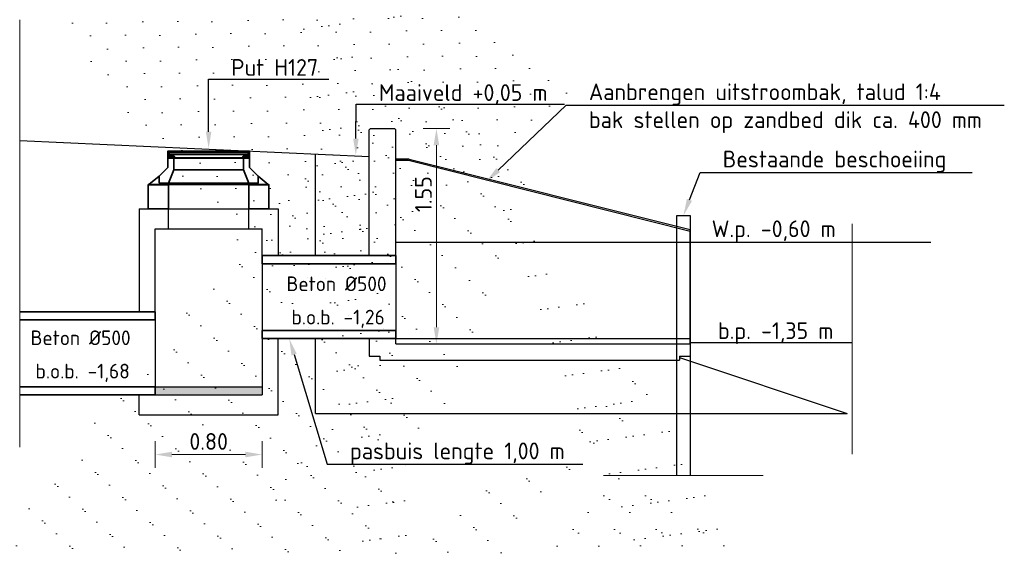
# Model space of a CAD drawing. Header units: metres. Extents: x 92403 to 95147, y 464428 to 465602.
# Tile 129 of 256: x 92610.11 to 92617.47, y 464946.33 to 464950.28. Entities that reach past the tile are written whole.
import ezdxf
from ezdxf import colors
from ezdxf.entities.mleader import LeaderData, LeaderLine
from ezdxf.enums import TextEntityAlignment as Align
from ezdxf.math import Vec2, Vec3

# ---------------------------------------------------------------- set-up
doc = ezdxf.new("R2010")
doc.units = ezdxf.units.M
for name, pattern in [('DASHED2', [0.375, 0.25, -0.125]), ('HIDDEN', [2.373, 1.58, -0.793]), ('RI-HWA', [7.4, 5, -2.4]), ('XX-AFBREEK', [7, 4, -1, 1, -1]), ('XX-HART', [13, 4, -2, 1, -2, 4])]:
    doc.linetypes.add(name, pattern=pattern)
doc.layers.get('0').update_dxf_attribs({"linetype": 'CONTINUOUS'})
doc.layers.get('Defpoints').update_dxf_attribs({"linetype": 'CONTINUOUS'})
for name, color, linetype, lineweight in [('B-XX-AL-HARTLIJN-GD', 7, 'XX-HART', 25), ('N-WE-GW-GROND_ZAND-A-20', 7, 'CONTINUOUS', 18), ('N-WE-RI-HWA_TRANSPORTLEIDING-G', 150, 'RI-HWA', 35), ('N-WE-RI-PUT_BETON-G', 7, 'CONTINUOUS', 35), ('X-XX-AL-AFBREEKLIJN-G', 7, 'XX-AFBREEK', 18), ('X-XX-AL-DETAIL1-M', 7, 'CONTINUOUS', 18), ('X-XX-AL-DETAIL2-G', 7, 'CONTINUOUS', 25), ('X-XX-AL-DETAIL2-T25', 7, 'CONTINUOUS', 25)]:
    doc.layers.add(name, color=color, linetype=linetype, lineweight=lineweight)
doc.styles.add('NLCS-ISO-M50-T25', font='NLCS-ISO.ttf', dxfattribs={"height": 0.125})
doc.dimstyles.new('NLCS-M50-T25-PIJL_L2_H1', dxfattribs={"dimscale": 0.05, "dimtxt": 2.5, "dimasz": 2.5, "dimexe": 2, "dimexo": 2, "dimgap": 0.7, "dimtad": 1, "dimzin": 0, "dimdsep": 46, "dimtxsty": 'NLCS-ISO-M50-T25', "dimcen": 2.5, "dimdle": 2, "dimclrd": 256, "dimclre": 256, "dimclrt": 256, "dimadec": 1, "dimazin": 0, "dimtfac": 1, "dimtdec": 3, "dimtofl": 0, "dimtmove": 0, "dimatfit": 3, "dimfxl": 2, "dimfxlon": 1, "dimtfillclr": 256, "dimtolj": 1, "dimtzin": 0, "dimlwd": -1, "dimlwe": -1, "dimarcsym": 0})

# ---------------------------------------------------------------- blocks, each defined once
blk = doc.blocks.new('*D446')
at = {"layer": 'Defpoints', "color": 0, "transparency": 16777216}
for p in [(92612.9129, 464949.4687), (92612.9229, 464947.8587), (92613.2258, 464947.8587)]:
    blk.add_point(p, dxfattribs=at)
at = {"layer": 'X-XX-AL-DETAIL1-M', "transparency": 16777216}
for p, q in [((92613.1258, 464949.4687), (92613.3258, 464949.4687)), ((92613.2258, 464949.3437), (92613.2258, 464947.9837)), ((92613.1258, 464947.8587), (92613.3258, 464947.8587))]:
    blk.add_line(p, q, dxfattribs=at)
for points in [[(92613.205, 464949.3437), (92613.2467, 464949.3437), (92613.2258, 464949.4687)], [(92613.205, 464947.9837), (92613.2467, 464947.9837), (92613.2258, 464947.8587)]]:
    blk.add_solid(points, dxfattribs=at)
at = {"layer": 'X-XX-AL-DETAIL1-M', "color": 7, "transparency": 16777216, "insert": (92613.1283, 464948.9781), "char_height": 0.125, "attachment_point": 5, "rotation": 90, "style": 'NLCS-ISO-M50-T25'}
blk.add_mtext('\\A1;{\\C256;1.55}', dxfattribs=at)
blk = doc.blocks.new('*D447')
at = {"layer": 'Defpoints', "color": 0, "transparency": 16777216}
for p in [(92611.1229, 464947.5387), (92611.9229, 464947.5387), (92611.9229, 464947.033)]:
    blk.add_point(p, dxfattribs=at)
at = {"layer": 'X-XX-AL-DETAIL1-M', "transparency": 16777216}
for p, q in [((92611.1229, 464947.133), (92611.1229, 464946.933)), ((92611.9229, 464947.133), (92611.9229, 464946.933)), ((92611.2479, 464947.033), (92611.7979, 464947.033))]:
    blk.add_line(p, q, dxfattribs=at)
for points in [[(92611.2479, 464947.0538), (92611.2479, 464947.0122), (92611.1229, 464947.033)], [(92611.7979, 464947.0538), (92611.7979, 464947.0122), (92611.9229, 464947.033)]]:
    blk.add_solid(points, dxfattribs=at)
at = {"layer": 'X-XX-AL-DETAIL1-M', "color": 7, "transparency": 16777216, "insert": (92611.5229, 464947.1305), "char_height": 0.125, "attachment_point": 5, "style": 'NLCS-ISO-M50-T25'}
blk.add_mtext('\\A1;0.80', dxfattribs=at)

msp = doc.modelspace()

# ---------------------------------------------------------------- hatches: boundary and pattern name
at = {"true_color": 0xbebebe}
h = msp.add_hatch(color=9, dxfattribs=at)
h.dxf.hatch_style = 1
h.paths.add_polyline_path([(92611.922905, 464947.538691), (92611.122905, 464947.538691), (92611.122905, 464947.478691), (92611.922905, 464947.478691)])
at = {"layer": 'N-WE-GW-GROND_ZAND-A-20'}
h = msp.add_hatch(dxfattribs=at)
h.set_pattern_fill('AGW-GROND_ZAND_FUNDERINGSZAND', color=256, scale=0.1, pattern_type=2)
h.set_pattern_definition([(37.5, (94179279.01382, 462232419.23786), (-0.00629933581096, 0.192682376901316), [0, -0.152, 0, -0.17, 0, -0.1625]), (7.5, (94179279.01382, 462232419.23786), (0.17697767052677, 0.28221460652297), [0, -0.082, 0, -0.137, 0, -0.0525]), (327.5, (94179278.89082, 462232419.23786), (0.31141418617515, 0.000565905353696), [0, -0.05, 0, -0.18, 0, -0.235]), (317.5, (94179278.89082, 462232419.23786), (0.30061266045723, 0.08776755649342), [0, -0.025, 0, -0.118, 0, -0.135])])
h.paths.add_polyline_path([(92612.722905, 464947.768691), (92612.722905, 464947.858691), (92612.722905, 464947.898691), (92612.322905, 464947.898691), (92612.322905, 464947.338691), (92616.296528, 464947.338691), (92615.042905, 464947.758946), (92615.042905, 464947.738691), (92612.802905, 464947.738691), (92612.802905, 464947.768691)])
h.paths.add_polyline_path([(92612.322905, 464949.298691), (92612.322905, 464948.458691), (92612.722905, 464948.458691), (92612.722905, 464949.258691)])
at = {"layer": 'N-WE-RI-PUT_BETON-G', "linetype": 'Continuous', "true_color": 0xbebebe}
for points in [[(92611.217658, 464949.247381), (92611.217658, 464949.299381), (92611.222658, 464949.299381), (92611.222658, 464949.257381), (92611.262658, 464949.257381), (92611.262658, 464949.247381)], [(92611.827658, 464949.247381), (92611.827658, 464949.299381), (92611.822658, 464949.299381), (92611.822658, 464949.257381), (92611.782658, 464949.257381), (92611.782658, 464949.247381)]]:
    msp.add_hatch(color=9, dxfattribs=at).paths.add_polyline_path(points)

# ---------------------------------------------------------------- linework, layer by layer
at = {"linetype": 'HIDDEN', "ltscale": 5}
for p, q in [((92611.222905, 464948.868691), (92611.822905, 464948.868691)), ((92611.222905, 464948.718691), (92611.822905, 464948.718691))]:
    msp.add_line(p, q, dxfattribs=at)
msp.add_line((92611.820926, 464948.868691), (92612.042905, 464948.868691))
at = {"flags": 128}
for points in [[(92611.002905, 464948.868691), (92611.222905, 464948.868691)], [(92611.222905, 464948.718691), (92611.222905, 464948.868691)], [(92611.822905, 464948.718691), (92611.822905, 464948.868691)], [(92611.122905, 464948.718691), (92611.222905, 464948.718691)], [(92611.822905, 464948.718691), (92611.922905, 464948.718691)], [(92611.122905, 464947.538691), (92611.922905, 464947.538691)], [(92611.122905, 464947.478691), (92611.922905, 464947.478691)], [(92611.002905, 464947.328691), (92612.042905, 464947.328691)]]:
    msp.add_lwpolyline(points, dxfattribs=at)
at = {"layer": 'B-XX-AL-HARTLIJN-GD', "color": 140, "flags": 128}
msp.add_lwpolyline([(92612.922905, 464948.618691), (92617.425611, 464948.618691)], dxfattribs=at)
at = {"layer": 'N-WE-RI-HWA_TRANSPORTLEIDING-G', "linetype": 'Continuous'}
for p, q in [((92611.922905, 464948.518691), (92611.922905, 464948.458691)), ((92612.922905, 464948.458691), (92612.922905, 464948.518691)), ((92611.122905, 464948.038691), (92611.122905, 464948.098691)), ((92611.922905, 464947.958691), (92611.922905, 464947.898691)), ((92612.922905, 464947.898691), (92612.922905, 464947.958691)), ((92611.122905, 464947.478691), (92611.122905, 464947.538691))]:
    msp.add_line(p, q, dxfattribs=at)
at = {"layer": 'N-WE-RI-HWA_TRANSPORTLEIDING-G', "linetype": 'Continuous', "flags": 128}
for points in [[(92611.922905, 464948.518691), (92612.922905, 464948.518691)], [(92611.922905, 464948.458691), (92612.922905, 464948.458691)], [(92610.109904, 464948.098691), (92611.122905, 464948.098691)], [(92610.109904, 464948.038691), (92611.122905, 464948.038691)], [(92611.922905, 464947.958691), (92612.922905, 464947.958691)], [(92611.922905, 464947.898691), (92612.922905, 464947.898691)], [(92610.109904, 464947.538691), (92611.122905, 464947.538691)], [(92610.109904, 464947.478691), (92611.122905, 464947.478691)]]:
    msp.add_lwpolyline(points, dxfattribs=at)
at = {"layer": 'N-WE-RI-PUT_BETON-G', "linetype": 'Continuous'}
for p, q in [((92611.217658, 464949.299381), (92611.222658, 464949.299381)), ((92611.217658, 464949.299381), (92611.217658, 464949.247381)), ((92611.222658, 464949.299381), (92611.222658, 464949.257381)), ((92611.262658, 464949.257381), (92611.222658, 464949.257381)), ((92611.226497, 464949.288288), (92611.818813, 464949.288288)), ((92611.226535, 464949.273807), (92611.818767, 464949.273807)), ((92611.782658, 464949.257381), (92611.822658, 464949.257381)), ((92611.822658, 464949.299381), (92611.822658, 464949.257381)), ((92611.827658, 464949.299381), (92611.822658, 464949.299381)), ((92611.827658, 464949.299381), (92611.827658, 464949.247381)), ((92611.217658, 464949.247381), (92611.217658, 464949.177381)), ((92611.262658, 464949.247381), (92611.217658, 464949.247381)), ((92611.262658, 464949.247381), (92611.262658, 464949.159381)), ((92611.262658, 464949.247381), (92611.782658, 464949.247381)), ((92611.782658, 464949.247381), (92611.782658, 464949.159381)), ((92611.782658, 464949.247381), (92611.827658, 464949.247381)), ((92611.827658, 464949.247381), (92611.827658, 464949.177381)), ((92611.152658, 464949.112381), (92611.07534, 464949.049381)), ((92611.152658, 464949.112381), (92611.217658, 464949.177381)), ((92611.152658, 464949.112381), (92611.152658, 464949.059381)), ((92611.262658, 464949.159381), (92611.222658, 464949.059381)), ((92611.262658, 464949.159381), (92611.782658, 464949.159381)), ((92611.782658, 464949.159381), (92611.822658, 464949.059381)), ((92611.892658, 464949.112381), (92611.827658, 464949.177381)), ((92611.892658, 464949.112381), (92611.968258, 464949.049381)), ((92611.892658, 464949.112381), (92611.892658, 464949.059381)), ((92611.071556, 464949.048691), (92611.222905, 464949.048691)), ((92611.07534, 464949.049381), (92611.207658, 464949.049381)), ((92611.152658, 464949.059381), (92611.222658, 464949.059381)), ((92611.207658, 464949.049381), (92611.837658, 464949.049381)), ((92611.222658, 464949.059381), (92611.822658, 464949.059381)), ((92611.820926, 464949.048691), (92611.971556, 464949.048691)), ((92611.892658, 464949.059381), (92611.822658, 464949.059381)), ((92611.968258, 464949.049381), (92611.837658, 464949.049381)), ((92611.071556, 464948.868691), (92611.222905, 464948.868691)), ((92611.820926, 464948.868691), (92611.971556, 464948.868691))]:
    msp.add_line(p, q, dxfattribs=at)
at = {"layer": 'N-WE-RI-PUT_BETON-G', "linetype": 'Continuous', "flags": 128}
for points in [[(92611.217658, 464949.247381), (92611.217658, 464949.299381), (92611.222658, 464949.299381), (92611.222658, 464949.257381), (92611.262658, 464949.257381), (92611.262658, 464949.247381), (92611.217658, 464949.247381)], [(92611.226468, 464949.299381), (92611.818849, 464949.299381), (92611.818731, 464949.262631), (92611.782658, 464949.262418), (92611.774579, 464949.249566), (92611.688849, 464949.249381), (92611.356468, 464949.249381), (92611.272135, 464949.249566), (92611.262658, 464949.262418), (92611.226565, 464949.262474), (92611.226468, 464949.299381)], [(92611.236843, 464949.257381), (92611.262658, 464949.257381), (92611.262658, 464949.262418), (92611.236843, 464949.262418), (92611.236843, 464949.257381)], [(92611.827658, 464949.247381), (92611.827658, 464949.299381), (92611.822658, 464949.299381), (92611.822658, 464949.257381), (92611.782658, 464949.257381), (92611.782658, 464949.247381), (92611.827658, 464949.247381)], [(92611.782658, 464949.257381), (92611.808473, 464949.257381), (92611.808473, 464949.262418), (92611.782658, 464949.262418), (92611.782658, 464949.257381)], [(92611.152658, 464949.059381), (92611.152658, 464949.112381), (92611.217658, 464949.177381), (92611.217658, 464949.247381), (92611.262658, 464949.247381), (92611.262658, 464949.159381), (92611.222658, 464949.059381), (92611.152658, 464949.059381)], [(92611.782658, 464949.159381), (92611.782658, 464949.247381), (92611.827658, 464949.247381), (92611.827658, 464949.177381), (92611.892658, 464949.112381), (92611.892658, 464949.059381), (92611.822658, 464949.059381), (92611.782658, 464949.159381)], [(92611.071556, 464949.049381), (92611.222905, 464949.049381), (92611.222905, 464948.868691), (92611.071556, 464948.868691), (92611.071556, 464949.049381)], [(92611.822905, 464949.048691), (92611.973535, 464949.048691), (92611.973535, 464948.868691), (92611.822905, 464948.868691), (92611.822905, 464949.048691)]]:
    msp.add_lwpolyline(points, dxfattribs=at)
at = {"layer": 'X-XX-AL-AFBREEKLIJN-G', "ltscale": 2}
for p, q in [((92610.109904, 464947.087984), (92610.109904, 464950.28152)), ((92616.333864, 464947.036546), (92616.333864, 464948.757075)), ((92615.669673, 464946.876535), (92614.476138, 464946.876535))]:
    msp.add_line(p, q, dxfattribs=at)
at = {"layer": 'X-XX-AL-DETAIL2-G'}
for p, q in [((92612.732905, 464949.468691), (92612.722905, 464949.458691)), ((92612.722905, 464948.518691), (92612.722905, 464949.458691)), ((92612.732905, 464949.468691), (92612.912905, 464949.468691)), ((92612.912905, 464949.468691), (92612.922905, 464949.458691)), ((92612.922905, 464948.518691), (92612.922905, 464949.458691)), ((92610.109904, 464949.378691), (92612.722905, 464949.258691)), ((92613.022905, 464949.238691), (92612.922905, 464949.238691)), ((92613.015979, 464949.228691), (92612.922905, 464949.228691)), ((92615.122905, 464948.698133), (92613.015979, 464949.228691)), ((92611.002905, 464948.868691), (92611.002905, 464948.098691)), ((92612.042905, 464948.868691), (92612.042905, 464948.518691)), ((92611.122905, 464948.098691), (92611.122905, 464948.718691)), ((92611.922905, 464948.518691), (92611.922905, 464948.718691)), ((92615.122905, 464947.858691), (92615.122905, 464948.713691)), ((92611.922905, 464947.898691), (92611.922905, 464947.478691)), ((92612.042905, 464947.328691), (92612.042905, 464947.898691)), ((92612.722905, 464947.898691), (92612.722905, 464947.768691)), ((92612.922905, 464947.898691), (92615.122905, 464947.898691)), ((92612.922905, 464947.858691), (92612.922905, 464947.898691)), ((92612.922905, 464947.858691), (92615.122905, 464947.858691)), ((92615.122905, 464947.858691), (92615.122905, 464947.768691)), ((92612.722905, 464947.768691), (92612.802905, 464947.768691)), ((92612.802905, 464947.768691), (92612.802905, 464947.738691)), ((92612.802905, 464947.738691), (92615.042905, 464947.738691)), ((92615.042905, 464947.768691), (92615.042905, 464947.738691)), ((92615.042905, 464947.768691), (92615.122905, 464947.768691)), ((92615.042905, 464947.758946), (92616.296528, 464947.338691)), ((92611.002905, 464947.328691), (92611.002905, 464947.478691)), ((92612.322905, 464947.338691), (92616.296528, 464947.338691))]:
    msp.add_line(p, q, dxfattribs=at)
at = {"layer": 'X-XX-AL-DETAIL2-G', "linetype": 'DASHED2', "ltscale": 7}
for p, q in [((92611.922905, 464948.458691), (92611.922905, 464947.958691)), ((92612.922905, 464948.458691), (92612.922905, 464947.958691)), ((92611.122905, 464948.038691), (92611.12205, 464947.538691))]:
    msp.add_line(p, q, dxfattribs=at)
at = {"layer": 'X-XX-AL-DETAIL2-G', "flags": 128}
for points in [[(92612.322905, 464948.518691), (92612.322905, 464949.277061)], [(92613.022905, 464949.238691), (92615.122905, 464948.713691)], [(92612.322905, 464947.338691), (92612.322905, 464947.898691)], [(92615.122905, 464947.868691), (92616.333864, 464947.868691)]]:
    msp.add_lwpolyline(points, dxfattribs=at)
at = {"layer": 'X-XX-AL-DETAIL2-G', "color": 251, "flags": 128}
msp.add_lwpolyline([(92615.022905, 464946.876535), (92615.022905, 464948.818691), (92615.122905, 464948.818691), (92615.122905, 464946.876535)], dxfattribs=at)

# ---------------------------------------------------------------- texts
at = {"layer": 'X-XX-AL-DETAIL2-T25', "style": 'NLCS-ISO-M50-T25'}
for s, height, p in [('W.p. -0,60 m', 0.125, (92615.283744, 464948.782087)), ('b.o.b. -1,26', 0.11, (92612.142193, 464948.114454)), ('b.p. -1,35 m', 0.125, (92615.330676, 464948.020741)), ('b.o.b. -1,68', 0.11, (92610.22841, 464947.71099))]:
    msp.add_text(s, height=height, rotation=0.0000017, dxfattribs=at).set_placement(p, align=Align.TOP_LEFT)
for p in [(92612.478819, 464948.220429), (92610.565036, 464947.816965)]:
    msp.add_text('Beton Ø500', height=0.11, dxfattribs=at).set_placement(p, align=Align.BOTTOM_CENTER)

# ---------------------------------------------------------------- dimensions: what is measured, and where the dimension line sits
at = {"layer": 'X-XX-AL-DETAIL1-M'}
dim = msp.add_linear_dim(base=(92613.225842, 464947.858691), p1=(92612.912905, 464949.468691), p2=(92612.922905, 464947.858691), angle=90, text='{\\C256;1.55}', dimstyle='NLCS-M50-T25-PIJL_L2_H1', dxfattribs=at)
dim.commit()
dim.dimension.update_dxf_attribs({"geometry": '*D446', "text_midpoint": (92613.225842, 464948.978127), "dimtype": 160})
dim = msp.add_linear_dim(base=(92611.922905, 464947.032989), p1=(92611.122905, 464947.538691), p2=(92611.922905, 464947.538691), dimstyle='NLCS-M50-T25-PIJL_L2_H1', dxfattribs=at)
dim.commit()
dim.dimension.update_dxf_attribs({"geometry": '*D447', "text_midpoint": (92611.522905, 464947.130489)})

# ---------------------------------------------------------------- leaders
at = {"layer": 'X-XX-AL-DETAIL2-T25'}
ml = msp.add_multileader_mtext('Standard', dxfattribs=at)
ml.set_content('Put H127', color=7, style='NLCS-ISO-M50-T25')
ml.set_leader_properties(color=256, lineweight=-1)
ml.build(insert=Vec2(0, 0))
ml.multileader.update_dxf_attribs({"text_left_attachment_type": 6, "text_right_attachment_type": 6, "dogleg_length": 0.125, "arrow_head_size": 0.125})
ctx = ml.context
ctx.base_point, ctx.char_height, ctx.arrow_head_size, ctx.landing_gap_size, ctx.plane_origin = Vec3(92611.647658, 464949.837299), 0.125, 0.125, 0.045, Vec3(92609.978762, 464949.637797)
ctx.left_attachment, ctx.right_attachment = 6, 6
notes = []
notes.append((ctx, [(0, (1, 1, 0), (92611.522658, 464949.837299), (1, 0), 0.125, [(0, [(92611.522658, 464949.319381)], 0, [])])]))
ctx.mtext.insert, ctx.mtext.flow_direction = Vec3(92611.692658, 464949.987299), 5
ml = msp.add_multileader_mtext('Standard', dxfattribs=at)
ml.set_content('Maaiveld +0,05 m', color=7, style='NLCS-ISO-M50-T25')
ml.set_leader_properties(color=256, lineweight=-1)
ml.build(insert=Vec2(0, 0))
ml.multileader.update_dxf_attribs({"text_left_attachment_type": 6, "text_right_attachment_type": 6, "dogleg_length": 0.125, "arrow_head_size": 0.125})
ctx = ml.context
ctx.base_point, ctx.char_height, ctx.arrow_head_size, ctx.landing_gap_size, ctx.plane_origin = Vec3(92612.750411, 464949.64974), 0.125, 0.125, 0.045, Vec3(92611.07901, 464949.587107)
ctx.left_attachment, ctx.right_attachment = 6, 6
notes.append((ctx, [(0, (1, 1, 0), (92612.625411, 464949.64974), (1, 0), 0.125, [(0, [(92612.622905, 464949.268691)], 0, [])])]))
ctx.mtext.insert, ctx.mtext.flow_direction = Vec3(92612.795411, 464949.79974), 5
ml = msp.add_multileader_mtext('Standard', dxfattribs=at)
ml.set_content('Aanbrengen uitstroombak, talud 1:4\\Pbak stellen op zandbed dik ca. 400 mm', color=7, style='NLCS-ISO-M50-T25')
ml.set_leader_properties(color=256, lineweight=-1)
ml.build(insert=Vec2(0, 0))
ml.multileader.update_dxf_attribs({"text_left_attachment_type": 6, "text_right_attachment_type": 6, "dogleg_length": 0.125, "arrow_head_size": 0.125})
ctx = ml.context
ctx.base_point, ctx.char_height, ctx.arrow_head_size, ctx.landing_gap_size, ctx.plane_origin = Vec3(92614.320952, 464949.642937), 0.125, 0.125, 0.045, Vec3(92612.053347, 464949.389261)
ctx.left_attachment, ctx.right_attachment = 6, 6
notes.append((ctx, [(0, (1, 1, 0), (92614.195952, 464949.642937), (1, 0), 0.125, [(0, [(92613.597243, 464949.070845)], 0, [])])]))
ctx.mtext.insert, ctx.mtext.flow_direction = Vec3(92614.365952, 464949.805437), 5
ml = msp.add_multileader_mtext('Standard', dxfattribs=at)
ml.set_content('Bestaande beschoeiing', color=7, style='NLCS-ISO-M50-T25')
ml.set_leader_properties(color=256, lineweight=-1)
ml.build(insert=Vec2(0, 0))
ml.multileader.update_dxf_attribs({"text_left_attachment_type": 6, "text_right_attachment_type": 6, "dogleg_length": 0.125, "arrow_head_size": 0.125})
ctx = ml.context
ctx.base_point, ctx.char_height, ctx.arrow_head_size, ctx.landing_gap_size, ctx.plane_origin = Vec3(92615.321747, 464949.140459), 0.125, 0.125, 0.045, Vec3(92613.52901, 464949.137107)
ctx.left_attachment, ctx.right_attachment = 6, 6
notes.append((ctx, [(0, (1, 1, 0), (92615.196747, 464949.140459), (1, 0), 0.125, [(0, [(92615.072905, 464948.818691)], 0, [])])]))
ctx.mtext.insert, ctx.mtext.flow_direction = Vec3(92615.366747, 464949.302959), 5
ml = msp.add_multileader_mtext('Standard', dxfattribs=at)
ml.set_content('pasbuis lengte 1,00 m', color=7, style='NLCS-ISO-M50-T25')
ml.set_leader_properties(color=256, lineweight=-1)
ml.build(insert=Vec2(0, 0))
ml.multileader.update_dxf_attribs({"text_left_attachment_type": 6, "text_right_attachment_type": 6, "dogleg_length": 0.125, "arrow_head_size": 0.125})
ctx = ml.context
ctx.base_point, ctx.char_height, ctx.arrow_head_size, ctx.landing_gap_size, ctx.plane_origin = Vec3(92612.534268, 464946.960146), 0.125, 0.125, 0.045, Vec3(92610.581429, 464948.217107)
ctx.left_attachment, ctx.right_attachment = 6, 6
notes.append((ctx, [(0, (1, 1, 0), (92612.409268, 464946.960146), (1, 0), 0.125, [(0, [(92612.125325, 464947.898691)], 0, [])])]))
ctx.mtext.insert, ctx.mtext.flow_direction = Vec3(92612.579268, 464947.122646), 5
for ctx, leaders in notes:
    for number, flags, end, landing, length, lines in leaders:
        leader = LeaderData()
        leader.index, (leader.has_last_leader_line, leader.has_dogleg_vector, leader.attachment_direction) = number, flags
        leader.last_leader_point, leader.dogleg_vector, leader.dogleg_length = Vec3(end), Vec3(landing), length
        for number, points, colour, breaks in lines:
            line = LeaderLine()
            line.index, line.vertices, line.color, line.breaks = number, Vec3.list(points), colors.encode_raw_color(colour), breaks
            leader.lines.append(line)
        ctx.leaders.append(leader)

doc.saveas('drawing.dxf')
